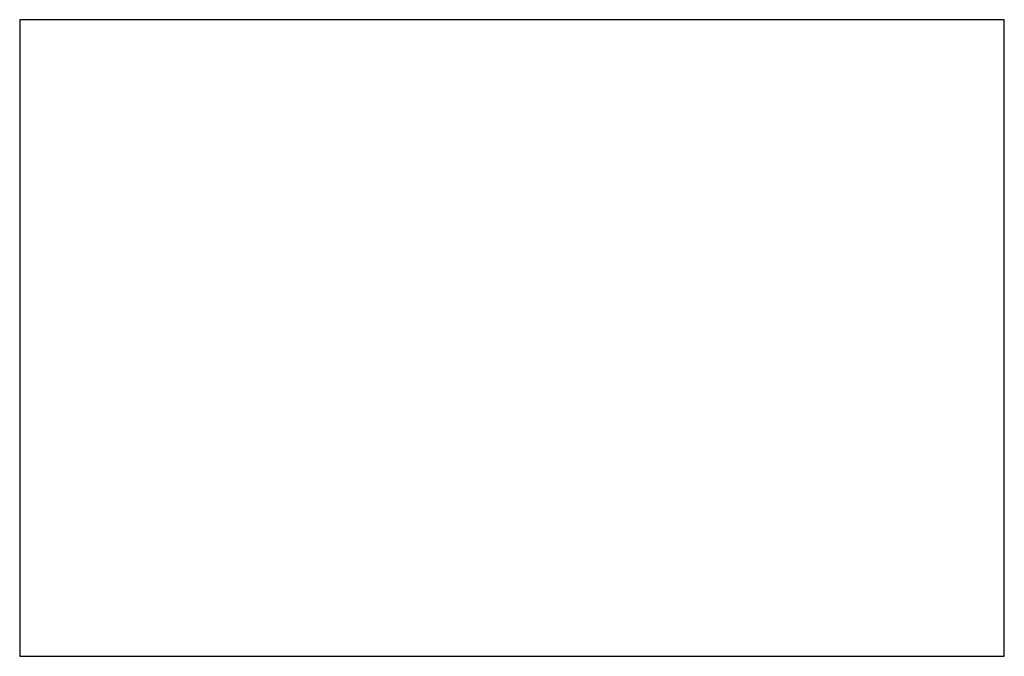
# Paper-space layout 'Sheet Name' of a CAD drawing. Extents: x 0 to 34, y 0 to 22.
import ezdxf

# ---------------------------------------------------------------- set-up
doc = ezdxf.new("R2010")
doc.units = 0
doc.header["$MEASUREMENT"] = 0
doc.layers.add('C_P-AN-Line-1', color=8, linetype='Continuous')

psp = doc.layouts.new('Sheet Name')

# ---------------------------------------------------------------- linework, layer by layer
at = {"layer": 'C_P-AN-Line-1', "color": 250}
psp.add_lwpolyline([(0, 0), (34, 0), (34, 22), (0, 22)], close=True, dxfattribs=at)

doc.saveas('drawing.dxf')
